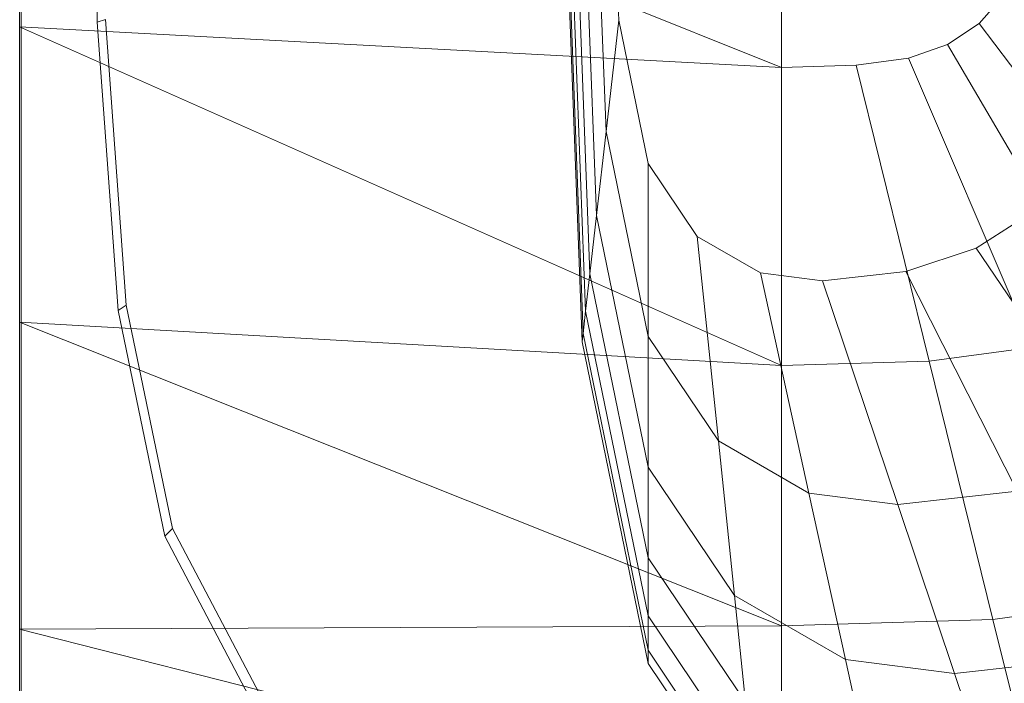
# Model space of a CAD drawing. Header units: metres. Extents: x 397.7 to 427.5, y 12.7 to 28.4.
# Tile 39 of 142: x 404.4668 to 404.5995, y 27.166 to 27.2555. Entities that reach past the tile are written whole.
import ezdxf

# ---------------------------------------------------------------- set-up
doc = ezdxf.new("R2010")
doc.units = ezdxf.units.M
for name, color, linetype, lineweight in [('02_MOBILIARIO', 7, 'Continuous', 18), ('A-DETL-____-MBND', 7, 'Continuous', 18), ('A-GENM-____-OTLN', 7, 'Continuous', 18)]:
    doc.layers.add(name, color=color, linetype=linetype, lineweight=lineweight)

# ---------------------------------------------------------------- blocks, each defined once
blk = doc.blocks.new('Family - LONDR55-XX_ZZ-ARQ-CAA-M3D-Londres55-152769-05_CLI_AIRE_P2')
at = {"layer": 'A-GENM-____-OTLN', "color": 253, "true_color": 0xaaaaaa}
for p, q in [((0, 0), (0.6, 0)), ((0.6, 0), (0, 0))]:
    blk.add_line(p, q, dxfattribs=at)
blk = doc.blocks.new('Family - Mirall P2-152770-05_CLI_AIRE_P2')
blk.add_blockref('Family - LONDR55-XX_ZZ-ARQ-CAA-M3D-Londres55-152769-05_CLI_AIRE_P2', (0, 0))
blk = doc.blocks.new('Family - Rentamans P2-153289-05_CLI_AIRE_P2')
at = {"layer": 'A-DETL-____-MBND', "color": 253, "true_color": 0xaaaaaa}
for p, q in [((0, 0.36146), (0, 0.00406)), ((0, 0.18276), (0, 0.14702)), ((0, 0.18276), (0.10273, 0.14157)), ((0.01046, 0.14766), (0.00965, 0.18276)), ((0.07584, 0.10456), (0.07287, 0.18276)), ((0.07598, 0.10571), (0.07304, 0.18276)), ((0.07689, 0.11374), (0.07426, 0.18276)), ((0.07778, 0.12158), (0.07545, 0.18276)), ((0.07907, 0.13292), (0.07717, 0.18276)), ((0.08078, 0.14793), (0.07945, 0.18276)), ((0.10273, 0.18276), (0.10273, 0.14157)), ((0.07631, 0.10869), (0.074, 0.1695)), ((0.13282, 0.15143), (0.12937, 0.14751)), ((0.01159, 0.14801), (0.01046, 0.14766)), ((0.01327, 0.10879), (0.01046, 0.14766)), ((0.01437, 0.10952), (0.01159, 0.14801)), ((0.08078, 0.14793), (0.07907, 0.13292)), ((0.08473, 0.12861), (0.08078, 0.14793)), ((0.12937, 0.14751), (0.12509, 0.14464)), ((0.15537, 0.1131), (0.12937, 0.14751)), ((0, 0.14702), (0, 0.10722)), ((0.10273, 0.14157), (0, 0.14702)), ((0, 0.14702), (0.10273, 0.10137)), ((0.12509, 0.14464), (0.11983, 0.14281)), ((0.14692, 0.10743), (0.12509, 0.14464)), ((0.11983, 0.14281), (0.11281, 0.14187)), ((0.11983, 0.14281), (0.13653, 0.10383)), ((0.10273, 0.14157), (0.11281, 0.14187)), ((0.10273, 0.14157), (0.10273, 0.10137)), ((0.11281, 0.14187), (0.12264, 0.10196)), ((0.07907, 0.13292), (0.07778, 0.12158)), ((0.08473, 0.10527), (0.07907, 0.13292)), ((0.09137, 0.11877), (0.08473, 0.12861)), ((0.08473, 0.12861), (0.08473, 0.10527)), ((0.07778, 0.12158), (0.07689, 0.11374)), ((0.08473, 0.08764), (0.07778, 0.12158)), ((0.13667, 0.12213), (0.12897, 0.11719)), ((0.09989, 0.11385), (0.09137, 0.11877)), ((0.09137, 0.11877), (0.09423, 0.09119)), ((0.12897, 0.11719), (0.1195, 0.11406)), ((0.12897, 0.11719), (0.14804, 0.08893)), ((0.07689, 0.11374), (0.07631, 0.10869)), ((0.08473, 0.07545), (0.07689, 0.11374)), ((0.10826, 0.11279), (0.09989, 0.11385)), ((0.09989, 0.11385), (0.10642, 0.08414)), ((0.1195, 0.11406), (0.10826, 0.11279)), ((0.1195, 0.11406), (0.13449, 0.08444)), ((0.10826, 0.11279), (0.1184, 0.08263)), ((0.01437, 0.10952), (0.01327, 0.10879)), ((0.02062, 0.07939), (0.01437, 0.10952)), ((0.01958, 0.07835), (0.01327, 0.10879)), ((0.07631, 0.10869), (0.07598, 0.1057)), ((0.08473, 0.0676), (0.07631, 0.10869)), ((0, 0.10722), (0, 0.06579)), ((0.10273, 0.10137), (0, 0.10722)), ((0, 0.10722), (0.10273, 0.06628)), ((0.07598, 0.10571), (0.07584, 0.10456)), ((0.08473, 0.06296), (0.07598, 0.1057)), ((0.09423, 0.09119), (0.08473, 0.10527)), ((0.08473, 0.10527), (0.08473, 0.08764)), ((0.08473, 0.06117), (0.07584, 0.10456)), ((0.13653, 0.10383), (0.12264, 0.10196)), ((0.12264, 0.10196), (0.10273, 0.10137)), ((0.10273, 0.10137), (0.10273, 0.06628)), ((0.12264, 0.10196), (0.13123, 0.06713)), ((0.10642, 0.08414), (0.09423, 0.09119)), ((0.09423, 0.09119), (0.09638, 0.07036)), ((0.09638, 0.07036), (0.08473, 0.08764)), ((0.08473, 0.08764), (0.08473, 0.07545)), ((0.1184, 0.08263), (0.10642, 0.08414)), ((0.10642, 0.08414), (0.11135, 0.0617)), ((0.13449, 0.08444), (0.1184, 0.08263)), ((0.1184, 0.08263), (0.12606, 0.05985)), ((0.02062, 0.07939), (0.01958, 0.07835)), ((0.03136, 0.05592), (0.01958, 0.07835)), ((0.03228, 0.05718), (0.02062, 0.07939)), ((0.09788, 0.05596), (0.08473, 0.07545)), ((0.08473, 0.07545), (0.08473, 0.0676)), ((0.11135, 0.0617), (0.09638, 0.07036)), ((0.09638, 0.07036), (0.09788, 0.05596)), ((0.1511, 0.06981), (0.13123, 0.06713)), ((0.08473, 0.06296), (0.08473, 0.0676)), ((0.09884, 0.04668), (0.08473, 0.0676)), ((0.13123, 0.06713), (0.10273, 0.06628)), ((0.13123, 0.06713), (0.13772, 0.04082)), ((0.10273, 0.06628), (0, 0.06579)), ((0, 0.06579), (0, 0.03818)), ((0, 0.06579), (0.10273, 0.03978)), ((0.10273, 0.06628), (0.10273, 0.03978)), ((0.08473, 0.06117), (0.08473, 0.06296)), ((0.09941, 0.0412), (0.08473, 0.06296)), ((0.09963, 0.03908), (0.08473, 0.06117)), ((0.12606, 0.05985), (0.11135, 0.0617)), ((0.11135, 0.0617), (0.11476, 0.0462)), ((0.14581, 0.06207), (0.12606, 0.05985)), ((0.12606, 0.05985), (0.13135, 0.04411))]:
    blk.add_line(p, q, dxfattribs=at)
blk = doc.blocks.new('LONDR55-XX_ZZ-ARQ-CAA-M3D-Londres55_ifc-1-05_CLI_AIRE_P2')
at = {"layer": '02_MOBILIARIO', "color": 253, "lineweight": 18, "true_color": 0xaaaaaa}
blk.add_blockref('Family - Rentamans P2-153289-05_CLI_AIRE_P2', (404.46677, 27.10751), dxfattribs=at)
at = {"layer": 'A-GENM-____-OTLN', "color": 253, "lineweight": 18, "true_color": 0xaaaaaa, "rotation": 90}
blk.add_blockref('Family - Mirall P2-152770-05_CLI_AIRE_P2', (404.46698, 26.99052), dxfattribs=at)

msp = doc.modelspace()

# ---------------------------------------------------------------- block references
at = {"lineweight": 5}
msp.add_blockref('LONDR55-XX_ZZ-ARQ-CAA-M3D-Londres55_ifc-1-05_CLI_AIRE_P2', (0, 0), dxfattribs=at)

doc.saveas('drawing.dxf')
